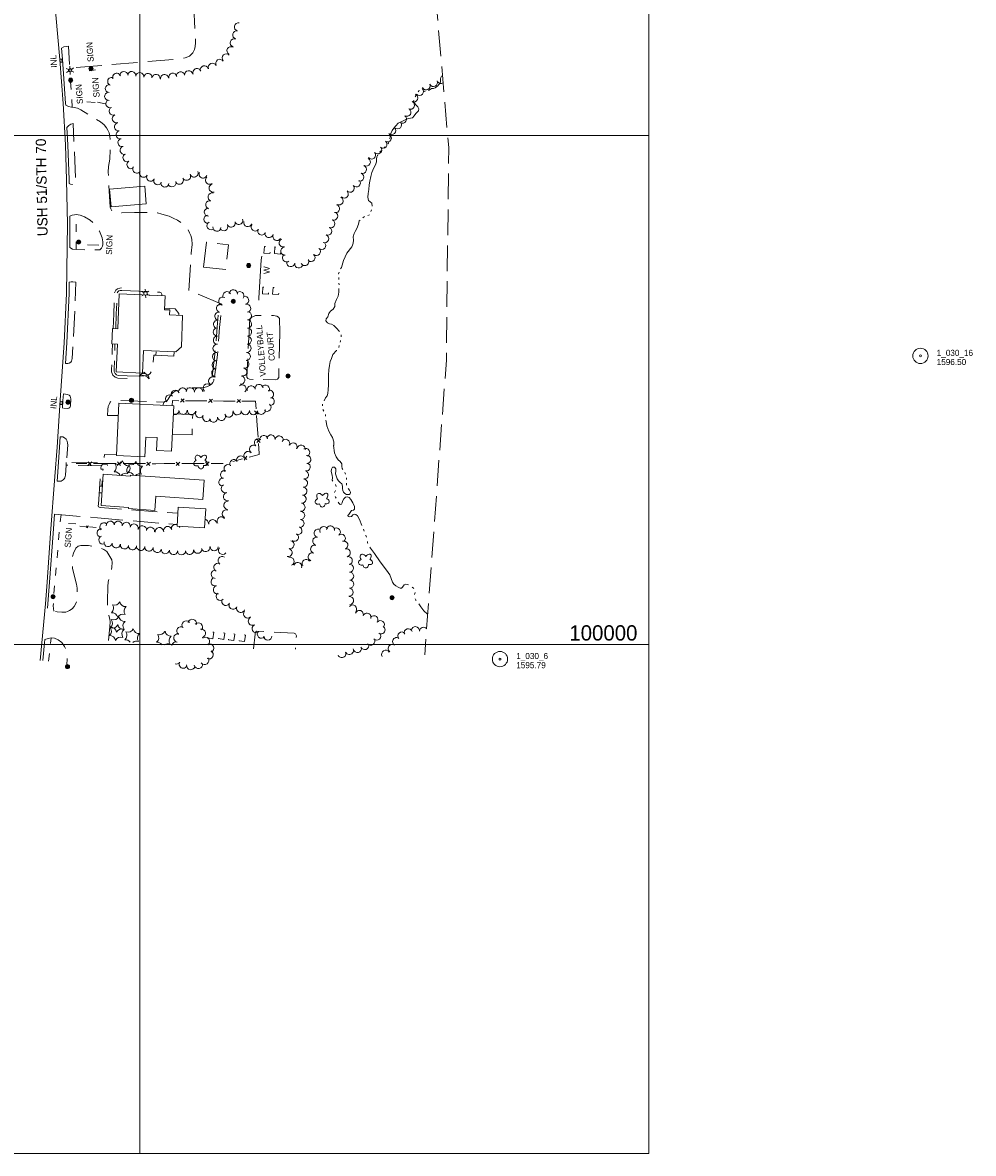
# Model space of a CAD drawing. Header units: feet. Extents: x 386549 to 388819, y 99500 to 101500.
# Tile 6 of 7: x 387885 to 388819, y 99500 to 100611. Entities that reach past the tile are written whole.
import ezdxf
from ezdxf.enums import TextEntityAlignment as Align

# ---------------------------------------------------------------- set-up
doc = ezdxf.new("R2010")
doc.units = ezdxf.units.FT
doc.header["$MEASUREMENT"] = 0
for name, pattern in [('DGN Style 3', [35.23527, 25.16805, -10.06722]), ('DGN Style 5', [17.617635, 7.550415, -10.06722]), ('DGN Style 6', [47.869631, 0.025168, -10.06722, 17.617635, -10.06722, 0.025168, -10.06722])]:
    doc.linetypes.add(name, pattern=pattern)
for name, color, linetype, lineweight in [('E_DWY', 73, 'DGN Style 3', 0), ('E_LAND_Vegetation', 21, 'Continuous', 0), ('E_MAP_GridLines', 251, 'Continuous', 0), ('E_MAP_Limits', 21, 'DGN Style 3', 0), ('E_MAP_PassPoints', 40, 'Continuous', 0), ('E_MISCPROP', 40, 'Continuous', 0), ('E_MISCPROP_HvyDash', 54, 'DGN Style 3', 13), ('E_MISCPROP_HvyLine', 54, 'Continuous', 13), ('E_MISCPROP_Railing', 40, 'Continuous', 0), ('E_MISCPROP_Solid', 54, 'Continuous', 0), ('E_PATH_Sidewalk', 73, 'DGN Style 5', 0), ('E_RDWY', 40, 'Continuous', 13), ('E_RDWY_Name', 221, 'Continuous', 0), ('E_WTR', 251, 'DGN Style 6', 0)]:
    doc.layers.add(name, color=color, linetype=linetype, lineweight=lineweight)
doc.styles.add('Style-IGR_FONT_0', font='IGR_FONT_0.shx')

# ---------------------------------------------------------------- blocks, each defined once
blk = doc.blocks.new('PP')
at = {"layer": 'E_MAP_PassPoints', "color": 40, "linetype": 'Continuous', "lineweight": 0}
for radius in [7.5, 0.96]:
    blk.add_circle((0, 0), radius, dxfattribs=at)
blk = doc.blocks.new('INLT')
at = {"layer": 'E_MISCPROP_Railing', "color": 40, "linetype": 'Continuous', "lineweight": 0, "flags": 128}
blk.add_lwpolyline([(3, -2), (3, 0), (0, 0), (0, -2), (3, -2)], dxfattribs=at)
blk = doc.blocks.new('INL')
at = {"layer": 'E_MISCPROP_Railing', "color": 40, "linetype": 'Continuous', "lineweight": 0, "style": 'Style-IGR_FONT_0'}
blk.add_text('INL', height=6, rotation=0, dxfattribs=at).set_placement((-5.8, -2.7))
blk = doc.blocks.new('INL_1')
at = {"layer": 'E_MISCPROP_Railing', "color": 40, "linetype": 'Continuous', "lineweight": 0, "style": 'Style-IGR_FONT_0'}
blk.add_text('INL', height=6, rotation=360, dxfattribs=at).set_placement((-5.8, -2.7))
blk = doc.blocks.new('LTP')
at = {"layer": 'E_MISCPROP', "color": 20, "linetype": 'Continuous', "lineweight": 0}
for p, q in [((-1.6, 0.1), (-4.2, 0.2)), ((-0.8, 1.5), (-2, 3.8)), ((0.9, 1.4), (2.2, 3.6)), ((1.7, 0), (4.2, -0.1)), ((-0.9, -1.4), (-2.2, -3.6)), ((0.8, -1.4), (2, -3.6))]:
    blk.add_line(p, q, dxfattribs=at)
blk.add_arc((0, 0), 1.64, 0, 360, dxfattribs=at)
blk = doc.blocks.new('POLE')
at = {"layer": 'E_MISCPROP', "color": 20, "linetype": 'Continuous', "lineweight": 0}
for radius in [2.02, 1.51, 1.01, 0.504]:
    blk.add_circle((0, -0.1), radius, dxfattribs=at)
blk = doc.blocks.new('SDSH')
at = {"layer": 'E_MISCPROP_Solid', "color": 241, "linetype": 'Continuous', "lineweight": 0}
blk.add_circle((0, 0), 0.562, dxfattribs=at)
at = {"layer": 'E_MISCPROP_Solid', "color": 241, "linetype": 'Continuous', "lineweight": 0, "extrusion": (0, 0, -1)}
blk.add_arc((11, 2.9), 8.55, 164.3603, 237.3444, dxfattribs=at)
at = {"layer": 'E_MISCPROP_Solid', "color": 241, "linetype": 'Continuous', "lineweight": 0}
blk.add_arc((-5.7, 0.9), 5.22, 262, 56.2984, dxfattribs=at)
blk = doc.blocks.new('WAL_1')
at = {"layer": 'E_MISCPROP_Railing', "color": 40, "linetype": 'Continuous', "lineweight": 0, "style": 'Style-IGR_FONT_0'}
blk.add_text('W', height=6, rotation=0.0001, dxfattribs=at).set_placement((-2.3, 0), align=Align.MIDDLE_LEFT)
blk = doc.blocks.new('POLE_1')
at = {"layer": 'E_MISCPROP', "color": 20, "linetype": 'Continuous', "lineweight": 0}
for radius in [2.02, 1.51, 1.01, 0.504]:
    blk.add_circle((0, -0.1), radius, dxfattribs=at)
blk = doc.blocks.new('SIGN')
at = {"layer": 'E_MISCPROP', "color": 20, "linetype": 'Continuous', "lineweight": 0, "style": 'Style-IGR_FONT_0'}
blk.add_text('SIGN', height=6, rotation=360, dxfattribs=at).set_placement((0, 0), align=Align.MIDDLE_LEFT)
blk = doc.blocks.new('POLE_2')
at = {"layer": 'E_MISCPROP', "color": 20, "linetype": 'Continuous', "lineweight": 0}
for radius in [2.02, 1.51, 1.01, 0.504]:
    blk.add_circle((0, -0.1), radius, dxfattribs=at)
blk = doc.blocks.new('SIGN_1')
at = {"layer": 'E_MISCPROP', "color": 20, "linetype": 'Continuous', "lineweight": 0, "style": 'Style-IGR_FONT_0'}
blk.add_text('SIGN', height=6, rotation=0, dxfattribs=at).set_placement((0, 0), align=Align.MIDDLE_LEFT)
blk = doc.blocks.new('SIGN_2')
at = {"layer": 'E_MISCPROP', "color": 20, "linetype": 'Continuous', "lineweight": 0, "style": 'Style-IGR_FONT_0'}
blk.add_text('SIGN', height=6, rotation=0, dxfattribs=at).set_placement((0, 0), align=Align.MIDDLE_LEFT)
blk = doc.blocks.new('PINEL')
at = {"layer": 'E_LAND_Vegetation', "color": 93, "linetype": 'Continuous', "lineweight": 0}
for centre, start, end in [((-8.2, 7.3), 275.2113, 0.9763), ((-10.5, -3.4), 335.2113, 60.9763), ((2.2, 10.7), 215.2113, 300.9763), ((10.3, 3.3), 155.2114, 240.9763), ((-2.3, -10.8), 35.2114, 120.9763), ((8.1, -7.4), 95.2114, 180.9763)]:
    blk.add_arc(centre, 5.72, start, end, dxfattribs=at)
blk = doc.blocks.new('TREE')
at = {"layer": 'E_LAND_Vegetation', "color": 93, "linetype": 'Continuous', "lineweight": 0}
for centre, major_axis, ratio in [((-3.7, -0.1), (3.29, -0.08), 0.832022), ((-1.1, 3.4), (0.91, -3.32), 0.782863), ((2.9, 1.7), (-3.52, -1.95), 0.691916), ((-1.5, -3.7), (1.2, 3.24), 0.716896), ((2.5, -2.6), (-3.34, 3.06), 0.560249)]:
    blk.add_ellipse(centre, major_axis=major_axis, ratio=ratio, start_param=1.570796, end_param=4.712389, dxfattribs=at)

msp = doc.modelspace()

# ---------------------------------------------------------------- linework, layer by layer
at = {"layer": 'E_DWY', "color": 51, "linetype": 'DGN Style 3', "lineweight": 0, "flags": 128}
for points in [[(387922.8, 100585.8), (387925.3, 100587), (387929.7, 100587.7), (387931.1, 100566.1), (388037.7, 100575.1), (388044.4, 100576.2), (388048.8, 100578), (388051.9, 100581.1), (388053.8, 100584.5), (388054.4, 100587.4), (388054.7, 100591.1), (388053, 100626)], [(388080.5, 100334.3), (388048, 100347.7), (388050.3, 100384.2), (388051.2, 100393), (388050.9, 100398), (388050, 100401.6), (388048.6, 100404.3), (388047.2, 100407.5), (388045.6, 100409.6), (388043, 100412.4), (388040.5, 100414.5), (388036.8, 100416.6), (388032.7, 100418.6), (388028.7, 100420.6), (388021.5, 100422.7), (388017.2, 100423.8), (388009.9, 100424.3), (388002.3, 100424.4), (387994.7, 100424.4), (387982.4, 100424), (387977.3, 100423.8), (387974.2, 100424.6), (387972.5, 100425.9), (387971.3, 100427.8), (387970.7, 100429.6), (387968.9, 100463.8), (387969.3, 100469.4), (387970.3, 100476.6), (387970.8, 100486.6), (387971, 100493.5), (387970.5, 100499.3), (387969.7, 100502.6), (387968.6, 100505), (387967.3, 100507.6), (387964.9, 100510.3), (387961.2, 100513.3), (387941.9, 100525), (387938.8, 100526.7), (387935.5, 100527.3), (387932.7, 100527.7), (387929.7, 100528.4), (387927.1, 100529.6)], [(387928.3, 100507.9), (387930.1, 100509.9), (387932.2, 100511.1), (387934.4, 100511.7), (387937.1, 100451.9), (387933.3, 100451.7), (387931.8, 100452.1), (387930.5, 100452.7)], [(387931.1, 100420.6), (387933.4, 100421.5), (387935.7, 100422.1), (387937.3, 100422.2), (387941.2, 100421.6), (387945.7, 100419.9), (387951, 100416.8), (387955.5, 100412.9), (387960.4, 100405.8), (387962.8, 100399.5), (387963.7, 100395.4), (387963.6, 100392.8), (387963.4, 100391.3), (387962.3, 100389.2), (387960.5, 100387.6), (387937.7, 100387.8), (387933.9, 100388.3), (387931.1, 100389.9)], [(387930.6, 100355.7), (387932.6, 100356.2), (387934.2, 100356.2), (387937.2, 100356), (387936, 100328.7), (387933.5, 100280.7), (387932.7, 100278.3), (387932, 100277.3), (387930.5, 100276.4), (387929.2, 100276), (387926.8, 100276)], [(387973.7, 100310.3), (387974.3, 100324.8), (387975, 100345.3), (387976.3, 100347.9), (387978.1, 100349.4), (387980.2, 100350.1), (387981.8, 100350.3)], [(387976.2, 100310.2), (387976.8, 100324.8), (387977.5, 100344.7), (387978.3, 100346.3), (387979.3, 100347.2), (387980.7, 100347.6), (387982.2, 100347.8)], [(387982.2, 100347.8), (388019.7, 100345.9), (388020.9, 100345.4), (388021.6, 100344.1), (388021.7, 100343.4), (388021.7, 100342.5)], [(388070.9, 100263.3), (388073.4, 100282.2), (388074.7, 100295.5), (388075.8, 100311.5), (388077.2, 100325), (388078, 100334.6)], [(388073.4, 100262.9), (388075.9, 100282), (388077.2, 100295.3), (388078.2, 100311.2), (388079.7, 100324.7), (388080.5, 100334.3)], [(388107.3, 100306.6), (388107.7, 100316.1), (388108.3, 100319.1), (388108.7, 100320.2), (388110.1, 100321.5), (388113.5, 100323), (388131.3, 100323.1), (388134.7, 100322.6), (388136.3, 100321.5), (388137, 100320.1), (388137.4, 100306.3)], [(388137.4, 100306.3), (388136.4, 100262.1), (388135.2, 100260.4), (388133.6, 100259.8), (388107.7, 100260.4), (388106, 100261.1), (388105, 100262.6), (388107.3, 100306.6)], [(387987.4, 100261.3), (387978.3, 100261.7), (387975.6, 100262.5), (387973.5, 100264.6), (387972.2, 100267.6), (387972.2, 100270), (387972.8, 100287.3), (387973.1, 100295.3)], [(387987.5, 100263.8), (387978.7, 100264.2), (387977, 100264.7), (387975.6, 100266), (387974.7, 100268.2), (387974.7, 100269.9), (387975.3, 100287.2), (387975.5, 100295.2)], [(387987.5, 100263.8), (388000.4, 100263.5), (388003.9, 100263.7), (388006.5, 100264.2), (388008.2, 100264.6), (388010.1, 100266.1), (388011.9, 100268.7), (388012.7, 100271.3), (388013.7, 100284.2), (388015.6, 100284.2)], [(388051.4, 100251.9), (388057.2, 100251.9), (388063.1, 100252.5), (388066.4, 100253.3), (388068.5, 100254.4), (388070.2, 100255.8), (388071.6, 100257.4), (388072.5, 100259.4), (388073.4, 100262.9)], [(387978.8, 100224.7), (387968.2, 100224.7), (387968.5, 100230.9), (387968.9, 100233.6), (387969.7, 100235.8), (387970.8, 100237.9), (387972, 100238.9), (387973.5, 100239.6), (387975.5, 100239.9), (387978.3, 100239.8), (388022.9, 100238.1), (388024.6, 100238.4), (388025.8, 100238.8), (388026.9, 100239.7), (388027.9, 100241), (388028.9, 100242.6), (388029.9, 100244.4), (388031.2, 100245.9), (388032.8, 100247.4), (388034.7, 100248.7), (388037.5, 100249.8), (388040.8, 100250.7), (388046, 100251.6)], [(388046, 100251.6), (388051.4, 100251.9)], [(387924.8, 100246), (387928.7, 100245.5), (387930.5, 100244.8), (387931.5, 100243.9), (387931.9, 100242.7), (387932.2, 100241.2), (387931.7, 100234.2), (387931.2, 100232.7), (387930.2, 100232), (387929.1, 100231.9), (387923.8, 100232.2)], [(387921.8, 100204), (387924.3, 100203.8), (387926, 100203), (387927.6, 100201.7), (387928.5, 100199.8), (387929, 100197.7), (387929.1, 100196.2), (387927.7, 100178.6), (387961.3, 100178.2), (387962.5, 100178.5), (387963.2, 100179), (387964.1, 100180.1), (387964.6, 100181.9), (387965.1, 100186.6), (387977, 100186.3)], [(387959.3, 100137.6), (387961.8, 100175.3), (387927.6, 100176), (387926.8, 100166.2), (387926.2, 100163.6), (387925.5, 100162.5), (387924.6, 100161.6), (387923.5, 100160.9), (387922.5, 100160.5), (387921.5, 100160.3), (387918.6, 100160.4)], [(387959.3, 100137.6), (387959.1, 100136), (387959.2, 100135.3), (387959.9, 100134.9), (387960.8, 100134.4), (388037.3, 100128.8)], [(387916.2, 100128), (387958.3, 100124.3)], [(387958.3, 100124.3), (388036.6, 100117.7)], [(387969.1, 100003.8), (387970.5, 100017.7), (387970.8, 100022.1), (387970.5, 100024.7), (387969.8, 100027), (387969, 100030.7), (387968.3, 100034.7), (387968.1, 100038.3), (387968, 100042.7), (387968.4, 100056.6), (387968.8, 100061.4), (387969.9, 100065.7), (387970.9, 100069), (387971.9, 100071.9), (387972.5, 100075.9), (387972.6, 100080.3), (387972.3, 100083.2), (387967.4, 100091.3), (387964.4, 100093.3), (387960.6, 100095.1), (387954.6, 100096.3), (387949.4, 100097.1), (387942, 100097.2), (387939.3, 100096.5), (387936.9, 100094.5), (387934.6, 100089.7), (387933.7, 100085.4), (387933.5, 100080.1), (387933.9, 100074.6), (387935.1, 100069.8), (387936.4, 100064.1), (387937.6, 100059.1), (387938.2, 100055.1), (387938.5, 100050.3), (387938.3, 100045.3), (387937.8, 100042.1), (387936.8, 100039.6), (387935.4, 100037.2), (387933.6, 100035.1), (387930.8, 100033.2), (387928.9, 100032.2), (387927.2, 100031.8), (387923.4, 100031.7), (387918.8, 100032), (387915.7, 100032.4), (387912.9, 100033.4), (387909.2, 100035.5)], [(388111.7, 99995.8), (388113.1, 100010.2), (388113.1, 100011.7), (388113.8, 100012.5), (388114.8, 100013), (388151.6, 100010.9), (388152.9, 100010.5), (388153.8, 100008.5), (388152.8, 99995.4)], [(387906.5, 100004.8), (387909.8, 100005.8), (387912.8, 100006.4), (387916.2, 100006.1), (387919.8, 100004.5), (387923.3, 100002), (387926, 99998.1), (387927.4, 99994.7), (387928.2, 99989.9), (387928.6, 99985.6), (387928.2, 99980.1)]]:
    msp.add_lwpolyline(points, dxfattribs=at)
msp.add_lwpolyline([(388062.6, 100370.6), (388065.4, 100395.1), (388086.9, 100392.6), (388084.2, 100368.2)], close=True, dxfattribs=at)
at = {"layer": 'E_LAND_Vegetation', "color": 93, "linetype": 'Continuous', "lineweight": 0}
for centre, radius, start, end in [((388096.8, 100606.6), 4, 77.584, 257.584), ((388095.1, 100598.8), 4, 77.584, 257.584), ((388089.5, 100583.2), 4, 59.4361, 239.4361), ((388092.7, 100591), 4, 72.7904, 252.7904), ((388078.4, 100570.8), 4, 32.0294, 212.0294), ((388084.9, 100576.1), 4, 42.0981, 222.0981), ((387984.4, 100558.8), 4, 5.4611, 185.4611), ((387992, 100558.8), 4, 353.0993, 173.0993), ((388040, 100558.5), 4, 10.0036, 190.0036), ((388047.9, 100559.6), 4, 7.5866, 187.5866), ((388056.1, 100561.7), 4, 24.5894, 204.5894), ((388063.3, 100564.4), 4, 16.2535, 196.2535), ((388071.1, 100567), 4, 23.1118, 203.1118), ((387972.3, 100553), 4, 67.2432, 247.2432), ((387977.2, 100557.1), 4, 21.4088, 201.4088), ((387999.9, 100557.8), 4, 353.6239, 173.6239), ((388007.9, 100556.9), 4, 353.6239, 173.6239), ((388015.8, 100556), 4, 352.8648, 172.8648), ((388024.2, 100555.8), 4, 9.2245, 189.2245), ((388032.2, 100557.1), 4, 10.0036, 190.0036), ((388288.5, 100551.9), 3.97, 204.8722, 24.8722), ((388295.8, 100555.1), 3.97, 203.0173, 301.8898), ((387969.3, 100538.4), 4, 95.4648, 275.4648), ((387970, 100546), 4, 84.7943, 264.7943), ((388269.1, 100536.8), 3.97, 245.7903, 65.7903), ((388274.7, 100543.2), 3.97, 225.4327, 45.4327), ((388281.3, 100548.6), 3.97, 204.8722, 24.8722), ((387970.5, 100531.2), 4, 114.4102, 294.4102), ((388265.8, 100529.6), 3.97, 245.7903, 65.7903), ((387973.8, 100523.9), 4, 114.4102, 294.4102), ((387976.9, 100516.5), 4, 112.6246, 292.6246), ((388258.1, 100516), 3.97, 237.5302, 57.5302), ((388262.4, 100522.7), 3.97, 237.5302, 57.5302), ((387979, 100508.4), 4, 100.659, 280.659), ((388247.4, 100504.8), 3.97, 224.8333, 44.8333), ((388253.1, 100510.4), 3.97, 224.8333, 44.8333), ((387980.6, 100500.7), 4, 102.8383, 282.8383), ((387982.4, 100492.9), 4, 102.8383, 282.8383), ((388243.1, 100497.6), 3.97, 240.9533, 60.9533), ((387984.6, 100485.3), 4, 106.6447, 286.6447), ((388233.7, 100485.8), 3.97, 219.6989, 39.6989), ((388238.8, 100491.4), 3.97, 229.8856, 49.8856), ((387987.3, 100478.2), 4, 119.4998, 299.4998), ((387991.2, 100471.3), 4, 119.4998, 299.4998), ((388222.5, 100473.9), 3.97, 240.7706, 60.7706), ((388227.6, 100480.7), 3.97, 219.6989, 39.6989), ((387996.9, 100467), 4, 145.4543, 325.4543), ((388003.6, 100462.9), 4, 150.8535, 330.8535), ((388053.3, 100463.1), 4, 201.7569, 21.7569), ((388062.1, 100462.1), 4, 156.1736, 336.1736), ((388216, 100459.1), 3.97, 249.9057, 69.9057), ((388218.7, 100466.6), 3.97, 249.9057, 69.9057), ((388010.6, 100459), 4, 150.8535, 330.8535), ((388017.6, 100455.5), 4, 153.5977, 333.5977), ((388024.5, 100453.3), 4, 173.7714, 353.7714), ((388031.5, 100453.5), 4, 198.7058, 18.7058), ((388038.8, 100456), 4, 208.9931, 28.9931), ((388045.8, 100459.9), 4, 208.9931, 28.9931), ((388068.4, 100456), 4, 129.6256, 309.6256), ((388072, 100448.2), 4, 103.0516, 283.0516), ((388212.7, 100453.3), 3.97, 219.9348, 39.9348), ((388070.9, 100439.5), 4, 74.6134, 254.6134), ((388200.8, 100442.4), 3.97, 225.9092, 45.9092), ((388206.6, 100448.2), 3.97, 219.9348, 39.9348), ((388068.6, 100431.8), 4, 72.6311, 252.6311), ((388192.2, 100428.1), 3.97, 257.3247, 77.3247), ((388195.7, 100435.7), 3.97, 242.9248, 62.9248), ((388066.8, 100417.7), 3.97, 93.5525, 273.5525), ((388067.3, 100424.6), 4, 90.8851, 270.885), ((388097.2, 100416.5), 3.97, 199.503, 19.503), ((388190.5, 100420.7), 3.97, 248.149, 68.149), ((388069.8, 100411.2), 3.97, 117.2672, 297.2672), ((388075.7, 100409.8), 3.97, 175.062, 355.062), ((388082.4, 100410.3), 3.97, 206.3153, 26.3153), ((388089.7, 100413.9), 3.97, 199.503, 19.503), ((388106, 100414.4), 3.97, 163.2156, 343.2156), ((388113.3, 100410), 3.97, 142.099, 322.099), ((388119.8, 100406.1), 3.97, 150.7689, 330.7689), ((388184.6, 100405.9), 3.97, 247.1315, 67.1315), ((388187.6, 100413.3), 3.97, 248.149, 68.149), ((388126.8, 100403.5), 3.97, 164.7188, 344.7188), ((388134.6, 100400.7), 3.97, 152.3882, 332.3882), ((388140.7, 100394.4), 3.97, 107.9972, 287.9972), ((388181.5, 100398.6), 3.97, 247.1315, 67.1315), ((388142.4, 100386.3), 3.97, 97.0983, 277.0983), ((388173.4, 100385.9), 3.97, 228.5541, 48.5541), ((388178.6, 100391.9), 3.97, 228.5541, 48.5541), ((388144.1, 100379.7), 3.97, 125.4463, 305.4463), ((388148.2, 100375), 3.97, 170.7201, 350.7201), ((388156, 100373.7), 3.97, 170.7201, 350.7201), ((388162, 100376.1), 3.97, 208.0297, 28.0297), ((388168.1, 100380), 3.97, 228.5541, 48.5541), ((388081.4, 100337.2), 4.01, 59.9265, 239.9265), ((388085.5, 100342.6), 4.01, 27.9043, 207.9043), ((388091.8, 100344.4), 4.01, 354.3516, 174.3516), ((388098.2, 100342.6), 4.01, 321.112, 141.112), ((388102.9, 100338), 4.01, 284.4001, 104.4001), ((388079.2, 100330.1), 4.01, 75.7531, 255.7531), ((388104.9, 100330.2), 4.01, 284.4001, 104.4001), ((388076.3, 100314.5), 4.01, 80.69, 260.69), ((388077.6, 100322.4), 4.01, 80.69, 260.69), ((388105.7, 100322.8), 4.01, 270.5378, 90.5378), ((388105.8, 100314.7), 4.01, 270.5378, 90.5378), ((388076.1, 100306.9), 4.01, 90.3713, 270.3713), ((388105.8, 100306.8), 4.01, 268.5219, 88.5219), ((388076.2, 100298.9), 4.01, 90.3713, 270.3713), ((388105.5, 100298.8), 4.01, 268.5219, 88.5219), ((388075.4, 100282.7), 4.01, 87.405, 267.405), ((388075.8, 100290.8), 4.01, 87.405, 267.405), ((388104.6, 100282.9), 4.01, 265.8156, 85.8156), ((388105.2, 100290.9), 4.01, 265.8156, 85.8156), ((388075, 100274.7), 4.01, 86.8817, 266.8817), ((388103.2, 100275.4), 4.01, 254.8046, 74.8046), ((388071.5, 100258.7), 4.01, 68.4966, 248.4966), ((388074.6, 100266.7), 4.01, 86.8817, 266.8817), ((388099.2, 100259.7), 4.01, 260.1114, 80.1114), ((388101.1, 100267.7), 4.01, 254.6961, 74.6961), ((388041.9, 100248), 4.01, 6.7687, 186.7688), ((388049.5, 100248.2), 4.01, 354.9278, 174.9278), ((388057.7, 100248.1), 4.01, 1.555, 181.555), ((388066.2, 100251.9), 4.01, 48.1749, 228.1748), ((388100.4, 100250.9), 4.01, 312.6965, 132.6965), ((388109.4, 100250.1), 4.01, 12.5867, 192.5867), ((388117.1, 100251.4), 4.01, 7.7842, 187.7842), ((388123.3, 100250.6), 4.01, 325.8023, 145.8023), ((388029.3, 100241.2), 4.01, 44.1184, 224.1184), ((388034.8, 100245.8), 4.01, 21.41, 201.41), ((388127.3, 100245.7), 4.01, 287.6277, 107.6278), ((388128.1, 100238.7), 4.01, 263.453, 83.453), ((388026.8, 100235.2), 4.01, 87.9623, 184.6089), ((388034.4, 100229.7), 4.01, 247.2896, 1.648), ((388042.4, 100229.9), 4.01, 181.648, 1.648), ((388050.7, 100229.6), 4.01, 170.7868, 350.7868), ((388095.6, 100229.4), 4.01, 181.4714, 1.4714), ((388103.6, 100229.6), 4.01, 181.4714, 1.4714), ((388111.7, 100229.6), 4.01, 178.2272, 358.2272), ((388119.2, 100230), 4.01, 192.8517, 12.8517), ((388124.9, 100232.9), 4.01, 229.7411, 49.7411), ((388058.7, 100226.7), 4.01, 150.6881, 330.6881), ((388065.7, 100223), 4.01, 152.7284, 332.7284), ((388072.3, 100222.3), 4.01, 192.3478, 12.3478), ((388080.2, 100224), 4.01, 192.3478, 12.3478), ((388087.4, 100227.2), 4.01, 196.1432, 16.1432), ((388111.7, 100191.8), 3.97, 55.9027, 235.9027), ((388116.4, 100198.1), 3.97, 50.4626, 230.4626), ((388121.6, 100201.3), 3.97, 8.8818, 188.8818), ((388128.9, 100201.9), 3.97, 352.5888, 172.5888), ((388136.8, 100200.9), 3.97, 352.5888, 172.5888), ((388143.3, 100197.6), 3.97, 332.4067, 152.4067), ((388150.4, 100194), 3.97, 333.4613, 153.4613), ((388158.5, 100191.8), 3.97, 350.5849, 170.5849), ((388099, 100181.3), 3.97, 23.2481, 203.2481), ((388106.2, 100185.6), 3.97, 40.4551, 220.4551), ((388162.9, 100188.6), 3.97, 296.9989, 116.9989), ((388163.9, 100181.6), 3.97, 273.2064, 93.2064), ((387971.1, 100173.9), 5.72, 309.634, 35.3989), ((387977.7, 100182.6), 5.72, 249.634, 335.3989), ((387988.6, 100181.2), 5.72, 189.634, 275.3989), ((387992.8, 100171), 5.72, 129.634, 215.3989), ((387984.6, 100173.4), 5.72, 309.634, 35.3989), ((387991.2, 100182.1), 5.72, 249.634, 335.3989), ((388002.1, 100180.7), 5.72, 189.634, 275.3989), ((388006.3, 100170.6), 5.72, 129.634, 215.3989), ((388086.6, 100172.8), 3.97, 45.7706, 225.7706), ((388092.4, 100177.6), 3.97, 34.0778, 214.0778), ((388163.5, 100174.3), 3.97, 257.4023, 77.4023), ((387975.3, 100163.8), 5.72, 22.0711, 95.3989), ((387986.1, 100162.4), 5.72, 69.634, 142.2907), ((387988.8, 100163.3), 5.72, 30.4879, 95.3989), ((387999.6, 100161.9), 5.72, 69.634, 133.0634), ((388081.5, 100159.3), 3.97, 80.6071, 260.6071), ((388083.1, 100166.7), 3.97, 68.3692, 248.3692), ((388160.8, 100158.4), 3.97, 266.2993, 86.2993), ((388161.8, 100166.5), 3.97, 257.4023, 77.4023), ((388083.8, 100153), 3.97, 113.5234, 293.5234), ((388160.2, 100150.5), 3.97, 266.2993, 86.2993), ((388086, 100145.1), 3.97, 105.4731, 285.4731), ((388086.3, 100136.6), 3.97, 85.6273, 265.6273), ((388159.4, 100142.7), 3.97, 263.2919, 83.2919), ((388084.8, 100128.3), 3.97, 67.3933, 247.3933), ((388158, 100126.7), 3.97, 266.649, 86.649), ((388158.4, 100134.8), 3.97, 263.2919, 83.2919), ((387964.7, 100115.5), 4.06, 49.4914, 229.4914), ((387971, 100117), 4.06, 7.8509, 187.8509), ((387978.6, 100117), 4.06, 352.2552, 172.2552), ((387986.6, 100115.9), 4.06, 352.2552, 172.2552), ((387994.3, 100114.3), 4.06, 346.6273, 166.6273), ((388035.1, 100113.9), 4.06, 68.4178, 195.1368), ((388063.3, 100119.1), 3.97, 353.3694, 78.6471), ((388071.6, 100118.6), 3.97, 6.734, 186.734), ((388079.8, 100121.3), 3.97, 35.7212, 215.7212), ((388157.3, 100118.9), 3.97, 264.9386, 84.9386), ((387961.9, 100109.5), 4.06, 83.5764, 263.5764), ((388002.4, 100112.4), 4.06, 351.4286, 171.4286), ((388010.4, 100111.2), 4.06, 351.4286, 171.4286), ((388019, 100110.8), 4.06, 6.2449, 186.2449), ((388027.3, 100111.8), 4.06, 15.1367, 195.1368), ((388035.1, 100113.9), 4.06, 15.1367, 32.7708), ((388043, 100116.1), 4.06, 181.3106, 197.1937), ((388151.8, 100105.2), 3.97, 235.8529, 55.8529), ((388155.3, 100111.8), 3.97, 248.9007, 68.9007), ((388175.2, 100109.3), 3.97, 79.5203, 259.5203), ((388180.7, 100111.8), 3.97, 25.7311, 205.7311), ((388187.3, 100112.4), 3.97, 354.1491, 174.1491), ((388193, 100110.5), 3.97, 308.9513, 128.9513), ((388198, 100104.3), 3.97, 308.9513, 128.9513), ((387963.7, 100102.6), 4.06, 109.241, 289.241), ((387968.8, 100100.1), 4.06, 170.887, 350.887), ((387976.7, 100098.9), 4.06, 172.0452, 352.0452), ((387984.8, 100097.8), 4.06, 172.0452, 352.0452), ((387992.7, 100097), 4.06, 175.677, 355.677), ((388000.8, 100096.4), 4.06, 174.8921, 354.8921), ((388008.9, 100095.6), 4.06, 174.8921, 354.8921), ((388064.6, 100095.1), 4.06, 192.3996, 12.3996), ((388073, 100096), 4.06, 179.5155, 359.5155), ((388147.5, 100097.9), 3.97, 256.0224, 76.0224), ((388171.7, 100093.5), 3.97, 72.4104, 252.4104), ((388173.7, 100101.4), 3.97, 79.5203, 259.5203), ((388200.4, 100097.5), 3.97, 288.7467, 108.7467), ((388017.1, 100094.4), 4.06, 169.9044, 349.9044), ((388025, 100093.1), 4.06, 173.4634, 353.4634), ((388033.1, 100092.2), 4.06, 173.4634, 353.4634), ((388040.9, 100092), 4.06, 180.2025, 0.2025), ((388048.8, 100092.5), 4.06, 187.3312, 7.3312), ((388056.8, 100093.5), 4.06, 187.3312, 7.3312), ((388080.8, 100082.3), 4.06, 56.0964, 236.0964), ((388081.2, 100092.4), 4.06, 140.4616, 320.4616), ((388145.6, 100090.2), 3.97, 256.0224, 76.0224), ((388147.6, 100081.6), 3.97, 289.0336, 109.0336), ((388169.3, 100086), 3.97, 72.4104, 252.4104), ((388202.7, 100090), 3.97, 284.7657, 104.7657), ((388204.7, 100082.3), 3.97, 284.7657, 104.7657), ((388076.7, 100075.6), 4.06, 64.0315, 244.0315), ((388155, 100076.5), 3.97, 339.3708, 159.3708), ((388163.4, 100079.5), 3.97, 33.6648, 213.6648), ((388205.9, 100074.9), 3.97, 271.857, 91.857), ((388074, 100061.4), 4.06, 105.4739, 285.4739), ((388074.1, 100068.9), 4.06, 86.6423, 266.6423), ((388206.1, 100059.2), 3.97, 266.6215, 86.6215), ((388206.1, 100067), 3.97, 271.857, 91.857), ((388076.2, 100053.6), 4.06, 105.4739, 285.4739), ((388205.6, 100051.3), 3.97, 266.6215, 86.6215), ((388079, 100047.3), 4.06, 133.8325, 313.8325), ((388084.5, 100042.3), 4.06, 152.0255, 332.0255), ((388091.6, 100038.6), 4.06, 157.4836, 337.4836), ((388206, 100043.1), 3.97, 274.7361, 94.7361), ((388099.1, 100035.5), 4.06, 157.4836, 337.4836), ((388105.8, 100029.9), 4.06, 135.5216, 315.5216), ((388209, 100034.8), 3.97, 319.2939, 139.2939), ((388215.6, 100029.4), 3.97, 340.542, 160.542), ((388223.1, 100026.7), 3.97, 340.542, 160.542), ((388045.4, 100019), 4.13, 39.6241, 219.6241), ((388051.5, 100020.6), 4.13, 345.8183, 165.8183), ((388057.5, 100017), 4.13, 317.5983, 137.5983), ((388110.5, 100022.8), 4.06, 120.4805, 300.4805), ((388114.3, 100015.5), 4.06, 117.2672, 297.2672), ((388230, 100024.2), 3.97, 322.4373, 142.4373), ((388236.3, 100019.4), 3.97, 322.4373, 142.4373), ((387981.6, 100009), 5.72, 309.634, 35.3989), ((387988.3, 100017.7), 5.72, 249.634, 335.3989), ((387999.1, 100016.3), 5.72, 189.634, 275.3989), ((388003.3, 100006.2), 5.72, 129.634, 215.3989), ((388012.8, 100006.5), 5.72, 309.634, 35.3989), ((388019.4, 100015.2), 5.72, 249.634, 335.3989), ((388030.3, 100013.8), 5.72, 189.634, 275.3989), ((388034.4, 100003.7), 5.72, 129.634, 215.3989), ((388037.4, 100006.3), 4.13, 76.3922, 256.3922), ((388040.3, 100013.3), 4.13, 56.0582, 236.0582), ((388060.3, 100010.9), 4.13, 280.9065, 100.9065), ((388064.4, 100002.9), 4.13, 308.1226, 128.1226), ((388119.4, 100010.1), 4.06, 137.815, 317.815), ((388125.7, 100008.2), 4.06, 180.1073, 0.1073), ((388232.8, 100008.2), 3.97, 221.495, 41.495), ((388236.9, 100014.3), 3.97, 238.5904, 58.5904), ((388252.3, 100002.7), 4, 56.538, 236.538), ((388257.4, 100008.2), 4, 41.4895, 221.4895), ((388263.7, 100011.4), 4, 17.7001, 197.7001), ((388270.6, 100013.5), 4, 355.4068, 175.4068), ((388278.6, 100012.8), 4, 38.7117, 175.4068), ((387985.8, 99998.9), 5.72, 34.0637, 95.3989), ((387996.6, 99997.5), 5.72, 69.634, 129.2073), ((388016.9, 99996.4), 5.72, 34.5433, 95.3989), ((388027.8, 99995), 5.72, 69.634, 128.6635), ((388035.5, 99998.3), 4.13, 76.3922, 171.1124), ((388068.4, 99996.3), 4.13, 291.4112, 111.4112), ((388213.7, 99996), 3.97, 194.2819, 14.2819), ((388220.9, 99998.8), 3.97, 201.2643, 21.2643), ((388226.9, 100003.1), 3.97, 217.0711, 37.0711), ((388247.9, 99996), 4, 56.538, 236.538), ((388063.6, 99984.2), 4.13, 216.4292, 36.4292), ((388068, 99989.9), 4.13, 242.9909, 62.9909), ((388198.4, 99991), 3.97, 202.1359, 22.1359), ((388205.8, 99994), 3.97, 202.1359, 22.1359), ((388241.5, 99990.3), 4, 31.3689, 211.3689), ((388035.8, 99984.8), 4.13, 252.5596, 323.1905), ((388042.6, 99980.7), 4.13, 151.7797, 331.7797), ((388050, 99979.2), 4.13, 171.9647, 351.9647), ((388057.5, 99980.3), 4.13, 190.2242, 10.2242)]:
    msp.add_arc(centre, radius, start, end, dxfattribs=at)
at = {"layer": 'E_MAP_GridLines', "color": 161, "linetype": 'Continuous', "lineweight": 0}
for p, q in [((388000, 99500), (388000, 101500)), ((388500, 99500), (388500, 101500)), ((387000, 100500), (388500, 100500)), ((387000, 100000), (388500, 100000)), ((387000, 99500), (388500, 99500))]:
    msp.add_line(p, q, dxfattribs=at)
at = {"layer": 'E_MAP_Limits', "color": 73, "linetype": 'DGN Style 3', "lineweight": 0, "flags": 128}
msp.add_lwpolyline([(388257.1, 101024.2), (388303.4, 100488.1), (388301.1, 100279.1), (388279.8, 99989.7)], dxfattribs=at)
at = {"layer": 'E_MISCPROP', "color": 20, "linetype": 'Continuous', "lineweight": 0}
for p, q in [((387950.1, 100563.6), (387956.3, 100564.3)), ((387947.8, 100533.1), (387956.2, 100532.5)), ((387958.4, 100532.7), (387965.8, 100530.9)), ((387948.5, 100392.6), (387959.6, 100392.2)), ((387929.7, 100118.7), (387937.1, 100118.6))]:
    msp.add_line(p, q, dxfattribs=at)
at = {"layer": 'E_MISCPROP_HvyDash', "color": 241, "linetype": 'DGN Style 3', "lineweight": 13, "flags": 128}
for points in [[(388024.2, 100330.3), (388034.6, 100329.8), (388038.4, 100325.2), (388038.2, 100323.2)], [(388033.8, 100287.4), (388033.5, 100283.3), (388015.6, 100284.2), (388015.9, 100288.2)], [(388031.9, 100206.6), (388051.2, 100205.9), (388052, 100225.9), (388032.8, 100226.5)]]:
    msp.add_lwpolyline(points, dxfattribs=at)
at = {"layer": 'E_MISCPROP_HvyLine', "color": 241, "linetype": 'Continuous', "lineweight": 13, "flags": 128}
for points in [[(387970.2, 100447.2), (388004.8, 100450.2), (388004.8, 100450.2), (388006.3, 100432.9), (388006.3, 100432.9), (388006.3, 100432.9), (387971.7, 100429.9), (387971.7, 100429.9)], [(387979.6, 100344.3), (387978.2, 100310.1), (387978.2, 100310.1), (387978.2, 100310.1), (387973, 100310.3), (387973, 100310.3), (387972.4, 100295.4), (387972.4, 100295.4), (387977.9, 100295.1), (387976.7, 100267.7), (387976.7, 100267.7), (388002.7, 100266.6), (388002.7, 100266.6), (388003.6, 100288.7), (388003.6, 100288.7), (388003.6, 100288.7), (388035.4, 100287.4), (388035.4, 100287.4), (388040.8, 100292.4), (388042, 100323.1), (388042, 100323.1), (388029.2, 100323.6), (388029.2, 100323.6), (388029.2, 100323.6), (388029.4, 100328.6), (388029.4, 100328.6), (388024.1, 100328.8), (388024.1, 100328.8), (388024.7, 100342.4), (388024.7, 100342.4)], [(387977, 100185.6), (387977, 100185.6), (387979.3, 100236.9), (387979.3, 100236.9), (388033.2, 100234.4), (388031.1, 100189.8), (388031.1, 100189.8), (388031.1, 100189.8), (388016.4, 100190.5), (388017, 100203.1), (388017, 100203.1), (388005.8, 100203.6), (388005.8, 100203.6), (388004.9, 100184.3), (388004.9, 100184.3), (388004.9, 100184.3)], [(388063.3, 100161.2), (387990.9, 100166.4), (387990.9, 100166.4), (387990.9, 100165.2), (387990.9, 100165.2), (387990.9, 100165.2), (387964, 100167.1), (387964, 100167.1), (387961.8, 100136.5), (387988.9, 100134.6), (387988.9, 100134.6), (387988.9, 100134.6), (387988.8, 100133.4), (388014.8, 100131.5), (388014.8, 100131.5), (388015.8, 100145.7), (388015.8, 100145.7), (388061.9, 100142.4), (388061.9, 100142.4), (388061.9, 100142.4)], [(388037.6, 100134.9), (388064.7, 100133.3), (388064.7, 100133.3), (388064.7, 100133.3), (388063.6, 100114.6), (388063.6, 100114.6), (388036.5, 100116.2), (388037.6, 100134.9)]]:
    msp.add_lwpolyline(points, close=True, dxfattribs=at)
at = {"layer": 'E_MISCPROP_Railing', "color": 40, "linetype": 'Continuous', "lineweight": 0}
for p, q in [((388043.6, 100241.1), (388039.9, 100237.9)), ((388043.4, 100237.9), (388040.6, 100241.1)), ((388071.3, 100240.9), (388067.5, 100237.7)), ((388071.1, 100237.7), (388068.3, 100240.9)), ((388098.9, 100240.7), (388095.2, 100237.5)), ((388098.7, 100237.5), (388096, 100240.7)), ((388116.2, 100226.1), (388112.7, 100229.5)), ((388113, 100226), (388115.9, 100229)), ((388118.2, 100198.5), (388114.7, 100201.9)), ((388114.9, 100198.4), (388117.9, 100201.4)), ((388102.4, 100180.9), (388105.2, 100184.9)), ((387948.9, 100175.9), (387952.8, 100179.2)), ((387949.1, 100179.2), (387952, 100175.9)), ((387977.8, 100175.8), (387981.6, 100179.2)), ((387978, 100179.2), (387980.8, 100175.9)), ((388006.6, 100175.7), (388010.5, 100179.1)), ((388006.8, 100179.1), (388009.7, 100175.8)), ((388035.5, 100175.8), (388039.3, 100179.1)), ((388035.7, 100179.1), (388038.6, 100175.9)), ((388064.3, 100175.8), (388068.2, 100179.2)), ((388064.5, 100179.2), (388067.4, 100175.9)), ((388101.8, 100184.1), (388105.2, 100181.7)), ((387947.3, 100114.7), (387949.6, 100116.4)), ((387947.6, 100116.6), (387949, 100114.6))]:
    msp.add_line(p, q, dxfattribs=at)
at = {"layer": 'E_MISCPROP_Railing', "color": 40, "linetype": 'Continuous', "lineweight": 13, "flags": 128}
msp.add_lwpolyline([(388119.8, 100381.3), (388119.1, 100377.7), (388116.9, 100340.1), (388117, 100338.2)], dxfattribs=at)
at = {"layer": 'E_MISCPROP_Railing', "color": 40, "linetype": 'Continuous', "lineweight": 0, "flags": 128}
for points in [[(388038.2, 100239.4), (388032, 100239.5), (388031.8, 100234.4)], [(388054.6, 100239.3), (388044.7, 100239.4)], [(388065.9, 100239.2), (388054.6, 100239.3)], [(388082.3, 100239.1), (388072.4, 100239.2)], [(388093.5, 100239), (388082.3, 100239.1)], [(388109.9, 100238.9), (388100.1, 100239)], [(388114.1, 100231.3), (388113.6, 100238.9), (388109.9, 100238.9)], [(388115.3, 100215), (388114.6, 100224.8)], [(388116.1, 100203.7), (388115.3, 100215)], [(388117.2, 100187.4), (388116.5, 100197.2)], [(388107.2, 100183.9), (388117.3, 100186.5), (388117.2, 100187.4)], [(387937.4, 100177.7), (387947.7, 100177.7)], [(387954.5, 100177.7), (387966.3, 100177.6)], [(387966.3, 100177.6), (387976.6, 100177.6)], [(387983.4, 100177.6), (387995.1, 100177.6)], [(387995.1, 100177.6), (388005.4, 100177.6)], [(388012.2, 100177.5), (388015.5, 100177.5), (388024, 100177.6)], [(388024, 100177.6), (388034.3, 100177.6)], [(388041.1, 100177.6), (388052.8, 100177.6)], [(388052.8, 100177.6), (388063.1, 100177.6)], [(388070, 100177.7), (388081.7, 100177.7)], [(388091.3, 100179.8), (388100.9, 100182.3)], [(387940.9, 100116.2), (387946.7, 100115.8)], [(387950.5, 100115.5), (387957.1, 100115)]]:
    msp.add_lwpolyline(points, dxfattribs=at)
at = {"layer": 'E_PATH_Sidewalk', "color": 51, "linetype": 'DGN Style 5', "lineweight": 0, "flags": 128}
for points in [[(387933.5, 100527.6), (387931.1, 100566.1)], [(387970.3, 100437.1), (387971, 100437.2)], [(387970.6, 100431.5), (387971.5, 100431.5)], [(387937.4, 100387.8), (387937.4, 100402.1), (387937.6, 100422.2)], [(387927.6, 100176), (387927.7, 100178.6)], [(387961.8, 100175.3), (387963.1, 100176.6), (387968.1, 100176.5), (387967.4, 100166.9)], [(387960.5, 100155.6), (387962.6, 100155.3), (387963.8, 100172.3), (387961.6, 100172.3)], [(387960, 100148.9), (387962.6, 100148.8)], [(387915.4, 100032.5), (387914.9, 100037.8), (387915, 100043.3), (387918.9, 100088.9), (387920.8, 100112.2), (387922.5, 100127.5)], [(387910.3, 99983.4), (387912.8, 100006.4)]]:
    msp.add_lwpolyline(points, dxfattribs=at)
for points in [[(388121.9, 100384.4), (388122.4, 100390.9), (388128.3, 100390.4), (388127.8, 100383.9)], [(388132.1, 100383.9), (388132.6, 100390.4), (388138.5, 100389.9), (388138, 100383.4)], [(388120.3, 100344.4), (388120.8, 100350.9), (388126.7, 100350.5), (388126.2, 100344)], [(388130.4, 100344.2), (388130.9, 100350.7), (388136.8, 100350.2), (388136.3, 100343.7)], [(388071.8, 100005.5), (388072.8, 100011.9), (388067.5, 100012.7), (388066.5, 100006.3)], [(388082.4, 100004.9), (388083.4, 100011.2), (388078.1, 100012), (388077.2, 100005.7)], [(388092.2, 100003.8), (388093.2, 100010.2), (388087.9, 100011), (388087, 100004.6)], [(388102.8, 100002.8), (388103.7, 100009.1), (388098.5, 100009.9), (388097.5, 100003.6)]]:
    msp.add_lwpolyline(points, close=True, dxfattribs=at)
at = {"layer": 'E_RDWY', "color": 21, "linetype": 'Continuous', "lineweight": 13, "flags": 128}
for points in [[(387888.4, 100953.8), (387895.6, 100872.3), (387899, 100830.2), (387907, 100739.4), (387911.9, 100681.4), (387915.5, 100640.7), (387921.3, 100574.7), (387924.5, 100531.4), (387926.8, 100490.6), (387928, 100456.4), (387928.8, 100412.8), (387928.6, 100390.9), (387928, 100344.7), (387925.7, 100296.4), (387921.8, 100239.8), (387918.6, 100193.9), (387916.5, 100164.9), (387912.3, 100109.2), (387908.8, 100061.3), (387907.1, 100040), (387903.7, 100001.7), (387902.1, 99984.3)], [(387922.8, 100585.8), (387923.8, 100574.9), (387927, 100531.5), (387927.1, 100529.6)], [(387928.3, 100507.9), (387929.3, 100490.7), (387930.5, 100456.4), (387930.5, 100452.7)], [(387931.1, 100420.6), (387931.3, 100412.9), (387931.1, 100390.8), (387931.1, 100389.9)], [(387930.6, 100355.7), (387930.5, 100344.6), (387928.2, 100296.3), (387926.8, 100276)], [(387924.8, 100246), (387924.3, 100239.7), (387923.8, 100232.2)], [(387921.8, 100204), (387921.1, 100193.7), (387918.9, 100164.7), (387918.6, 100160.4)], [(387916.2, 100128), (387914.8, 100109), (387911.3, 100061.1), (387909.6, 100039.8), (387909.2, 100035.5)], [(387906.5, 100004.8), (387906.2, 100001.5), (387904.6, 99984.1)]]:
    msp.add_lwpolyline(points, dxfattribs=at)
at = {"layer": 'E_WTR', "color": 161, "linetype": 'Continuous', "lineweight": 0, "flags": 128}
for points in [[(388283.7, 100544.1), (388285.1, 100545.1), (388286.4, 100546.1), (388288.5, 100546.2), (388290.1, 100546.6), (388292.7, 100548.6), (388293.8, 100550), (388294.8, 100551.1), (388295.5, 100552.5), (388295.4, 100555.6), (388295.6, 100557), (388296.2, 100558.2), (388297.4, 100558.5)], [(388273.5, 100542.7), (388274.2, 100543.7), (388274.8, 100544)], [(388278.3, 100543.7), (388280, 100543.3), (388280.2, 100543.3)], [(388262, 100515.9), (388262.9, 100516.2), (388264.2, 100516.5), (388265.8, 100516.9), (388267.7, 100517.4), (388269.6, 100519.1), (388271, 100521.4), (388272.4, 100523), (388273.7, 100524.3), (388274, 100526.2), (388273, 100528), (388271.5, 100529.8), (388269.7, 100531.6), (388268.9, 100533.3), (388269.1, 100534.5)], [(388270.6, 100537.9), (388271.6, 100539.5)], [(388245.6, 100496.6), (388245.8, 100498.5), (388246.5, 100501.9), (388248, 100504.8), (388249.5, 100507), (388251.6, 100509.5), (388253.9, 100512.2), (388256.1, 100513.1), (388259.9, 100514.9), (388261.8, 100515.9), (388262, 100515.9)], [(388235.9, 100483.5), (388236.3, 100484.4), (388236.9, 100485)], [(388239.6, 100487.5), (388240.9, 100488.9)], [(388243.5, 100491.6), (388244, 100492), (388244.6, 100493)], [(388226, 100455), (388226.8, 100459.6), (388227.8, 100463.6), (388229.7, 100468), (388231.4, 100471.1), (388232.4, 100473.9), (388232.6, 100476.6), (388232.7, 100479.1), (388233.5, 100480.3), (388233.7, 100480.5)], [(388228.1, 100430.4), (388227.9, 100433.3), (388226.3, 100434.7), (388224.6, 100436.1), (388224, 100439.2), (388224.3, 100443), (388224.8, 100446.9), (388225.3, 100451.4), (388226, 100455)], [(388219.2, 100419.2), (388220.6, 100420.3)], [(388224.1, 100421.2), (388225.7, 100421.9)], [(388227, 100425.1), (388227.4, 100426.9)], [(388208.9, 100392.3), (388209.7, 100394.3), (388209.8, 100397.1), (388209.4, 100400.5), (388210.4, 100403.6), (388211.4, 100405.5), (388213.1, 100408.6), (388214.7, 100412.9), (388215.5, 100416), (388216.5, 100416.8)], [(388197.2, 100369), (388198, 100370.3), (388200.2, 100377.2), (388203.2, 100384.4), (388208.3, 100390.7), (388208.9, 100392.3)], [(388195.3, 100364), (388195.2, 100364), (388195.7, 100365.7)], [(388195.5, 100358.5), (388195.4, 100360.2), (388195.4, 100360.4)], [(388195.7, 100353.1), (388195.6, 100354.9)], [(388186.3, 100325.9), (388187.2, 100327.2), (388189.9, 100329.3), (388191.4, 100331.9), (388191.5, 100334.9), (388193.2, 100338.9), (388194.7, 100342.1), (388195.5, 100346), (388195.6, 100349.5)], [(388196, 100307.3), (388195.8, 100307.6), (388193.4, 100310.3), (388190.5, 100313.3), (388188.4, 100314.5), (388186.3, 100315), (388184.3, 100315.8), (388182.8, 100318), (388183.1, 100319.8), (388184.6, 100321.8), (388185.7, 100325.2), (388186.3, 100325.9)], [(388196.8, 100297), (388197, 100298), (388197.2, 100298.7)], [(388197.8, 100302.3), (388197.6, 100304.1)], [(388185.4, 100264.6), (388185.5, 100269.8), (388186.3, 100273.9), (388187, 100277.9), (388188.2, 100281), (388189.5, 100284.7), (388193.1, 100288.8), (388193.3, 100288.9)], [(388195.4, 100291.7), (388195.9, 100293.5)], [(388180.9, 100239.4), (388182.4, 100242.2), (388183.9, 100244.1), (388184.8, 100246.4), (388185.1, 100250.4), (388185.3, 100254.8), (388185.3, 100260.7), (388185.4, 100264.4), (388185.4, 100264.6)], [(388179.3, 100234.3), (388179.5, 100236.1)], [(388180.6, 100229.1), (388179.9, 100230.6), (388179.8, 100230.8)], [(388182.5, 100224.1), (388182.4, 100224.4), (388182.2, 100225.9)], [(388190.4, 100195.7), (388190.5, 100198.9), (388189.2, 100203.3), (388187.6, 100205.9), (388185.6, 100209.6), (388183.8, 100214.6), (388182.9, 100219.1), (388182.8, 100220.4)], [(388199.3, 100171.9), (388198.7, 100172.8), (388198.4, 100174.9), (388198.3, 100177.3), (388196.7, 100179.6), (388194.7, 100181.2), (388193, 100184.1), (388191.3, 100188.3), (388190.3, 100195.3), (388190.4, 100195.7)], [(388189.7, 100160.5), (388189, 100161.5), (388189.2, 100163.7), (388188.8, 100166.4), (388188, 100170), (388188.2, 100172.2), (388189.4, 100174), (388191.2, 100174), (388192.6, 100172.5), (388192.6, 100170.6), (388192.1, 100167.5), (388193.7, 100162.7), (388195.2, 100160.8)], [(388202, 100167.2), (388202, 100167.3), (388201.3, 100168.8)], [(388203.1, 100161.9), (388203.1, 100162.1), (388202.9, 100163.7)], [(388191.2, 100149.3), (388191.7, 100150.6), (388192.1, 100151.2)], [(388192.9, 100155.2), (388192.1, 100157.1)], [(388195.2, 100160.8), (388196.9, 100159), (388198.3, 100157.7), (388199.1, 100155.4), (388199.2, 100153.2), (388199.4, 100151.3), (388200.1, 100149.6), (388201.3, 100148.2), (388203.1, 100147.3), (388205.5, 100147.2), (388206.6, 100148), (388207, 100149.6), (388205.8, 100151.6), (388204.6, 100153.2)], [(388203, 100156.5), (388203, 100156.5), (388202.9, 100158.3)], [(388192.9, 100143.5), (388192.3, 100144.6), (388191.9, 100145.4)], [(388210, 100132), (388210.9, 100132.7), (388210.9, 100135.4), (388209.3, 100139), (388207.4, 100142.4), (388205.6, 100144.2), (388203.9, 100145), (388202, 100144.6), (388200.4, 100143.1), (388199.2, 100140.8), (388198.8, 100139.1), (388198.1, 100137.7), (388196.7, 100137.4), (388195.4, 100138.7), (388194.9, 100139.8)], [(388217.9, 100116.9), (388217.4, 100118.4), (388216.4, 100121.2), (388215.4, 100123.3), (388213.9, 100126.4), (388212.2, 100127.6), (388210.6, 100128.1), (388209.1, 100127.3), (388207.8, 100125.7), (388206.1, 100125.2), (388204.7, 100125.8), (388204.4, 100126.6), (388205.3, 100127.6), (388206.7, 100129.6), (388207.8, 100131.7), (388209.7, 100131.8), (388210, 100132)], [(388220.5, 100111.1), (388219.7, 100113.1)], [(388222.7, 100105.2), (388222.1, 100107), (388222, 100107.2)], [(388224, 100099), (388223.7, 100099.9), (388223.6, 100101.1)], [(388243.8, 100070.7), (388241.3, 100074.1), (388236.1, 100081), (388230.6, 100089.4), (388226.7, 100094.4), (388225.9, 100095.4)], [(388264, 100058.4), (388263.8, 100058.5), (388261.2, 100059.2), (388259.5, 100058.4), (388258.1, 100056.2), (388257, 100055.1), (388255.6, 100055.1), (388253.8, 100056.3), (388251.6, 100057.6), (388249.6, 100059.1), (388248.3, 100061.3), (388247, 100064.6), (388245.5, 100068.4), (388243.8, 100070.7)], [(388269.1, 100054.8), (388268.8, 100055.3), (388267.5, 100056.2)], [(388269.8, 100048.9), (388270.3, 100050.9)], [(388271.4, 100043), (388271, 100043.4), (388270.3, 100044.8)], [(388282.7, 100029.6), (388282.5, 100029.7), (388279.1, 100033), (388276, 100037), (388274, 100039.7)]]:
    msp.add_lwpolyline(points, dxfattribs=at)

# ---------------------------------------------------------------- block references
at = {"layer": 'E_LAND_Vegetation', "color": 93, "linetype": 'Continuous', "lineweight": 0, "xscale": 1.000002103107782, "yscale": 1.000002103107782, "zscale": 1.000002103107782, "rotation": 94.42266746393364}
for name, p in [('TREE', (388059.5, 100179.4)), ('TREE', (388178.9, 100141.9)), ('TREE', (388221.5, 100082.1)), ('PINEL', (387979.2, 100034.2)), ('PINEL', (387977.1, 100011.7)), ('PINEL', (387978.1, 100019.7))]:
    msp.add_blockref(name, p, dxfattribs=at)
at = {"layer": 'E_MAP_PassPoints', "color": 40, "linetype": 'Continuous', "lineweight": 0}
for p in [(388766.9, 100283.4), (388353.8, 99985.6)]:
    msp.add_blockref('PP', p, dxfattribs=at)
at = {"layer": 'E_MISCPROP', "color": 20, "linetype": 'Continuous', "lineweight": 0}
for name, p, xscale, yscale, zscale, rotation in [('SIGN_2', (387951.7, 100572.2), 1.000002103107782, 1.000002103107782, 1.000002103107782, 94.42266746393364), ('LTP', (387931.4, 100564), 1.000001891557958, 1.000001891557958, 1.000001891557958, 95.05850680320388), ('POLE', (387951.9, 100565.6), 1.000001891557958, 1.000001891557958, 1.000001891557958, 95.05850680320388), ('POLE', (387931.9, 100554.3), 1.000001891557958, 1.000001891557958, 1.000001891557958, 95.05850680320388), ('SIGN_2', (387957.5, 100537.3), 1.000002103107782, 1.000002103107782, 1.000002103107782, 94.42266746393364), ('SIGN_2', (387941.2, 100530.8), 1.000002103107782, 1.000002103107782, 1.000002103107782, 94.42266746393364), ('POLE', (387939.8, 100395.2), 1.000001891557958, 1.000001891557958, 1.000001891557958, 95.05850680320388), ('SIGN_1', (387969.6, 100382.7), 1.000001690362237, 1.000001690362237, 1.000001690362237, 88.14645427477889), ('POLE', (388106.8, 100372.2), 1.000001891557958, 1.000001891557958, 1.000001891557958, 95.05850680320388), ('LTP', (388005.5, 100344.7), 1.000001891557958, 1.000001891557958, 1.000001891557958, 95.05850680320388), ('POLE_1', (388091.6, 100337), 0.9999977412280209, 0.9999977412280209, 0.9999977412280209, 88.91483788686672), ('POLE', (388145.5, 100263.6), 1.000001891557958, 1.000001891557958, 1.000001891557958, 95.05850680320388), ('POLE', (387929.2, 100237.9), 1.000001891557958, 1.000001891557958, 1.000001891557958, 95.05850680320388), ('POLE', (387991.6, 100239.8), 1.000001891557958, 1.000001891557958, 1.000001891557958, 95.05850680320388), ('SIGN', (387928.9, 100095.1), 1.000000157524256, 1.000000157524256, 1.000000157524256, 85.5580563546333), ('POLE', (387914.6, 100046.8), 1.000001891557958, 1.000001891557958, 1.000001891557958, 95.05850680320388), ('POLE', (388247.7, 100045.8), 1.000001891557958, 1.000001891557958, 1.000001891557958, 95.05850680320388), ('POLE_2', (387928.7, 99978.2), 1.000000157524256, 1.000000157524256, 1.000000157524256, 85.5580563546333)]:
    msp.add_blockref(name, p, dxfattribs=dict(at, xscale=xscale, yscale=yscale, zscale=zscale, rotation=rotation))
at = {"layer": 'E_MISCPROP_Railing', "color": 40, "linetype": 'Continuous', "lineweight": 0}
for name, p, xscale, yscale, zscale, rotation in [('INL_1', (387915.5, 100572.3), 1.000001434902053, 1.000001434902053, 1.000001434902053, 94.26721026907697), ('INLT', (387921.5, 100571.8), 1.000001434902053, 1.000001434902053, 1.000001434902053, 94.26721026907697), ('WAL_1', (388124.5, 100366.1), 0.9999977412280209, 0.9999977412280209, 0.9999977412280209, 88.91483788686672), ('INL', (387915.6, 100237.1), 0.9999982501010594, 0.9999982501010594, 0.9999982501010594, 85.94865659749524), ('INLT', (387921.5, 100235.8), 0.9999982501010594, 0.9999982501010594, 0.9999982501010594, 85.94865659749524)]:
    msp.add_blockref(name, p, dxfattribs=dict(at, xscale=xscale, yscale=yscale, zscale=zscale, rotation=rotation))
at = {"layer": 'E_MISCPROP_Solid', "color": 241, "linetype": 'Continuous', "lineweight": 0, "xscale": 1.000001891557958, "yscale": 1.000001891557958, "zscale": 1.000001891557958, "rotation": 95.05850680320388}
msp.add_blockref('SDSH', (388004.3, 100266.8), dxfattribs=at)

# ---------------------------------------------------------------- texts
at = {"layer": 'E_DWY', "color": 51, "linetype": 'DGN Style 3', "lineweight": 0, "style": 'Style-IGR_FONT_0'}
for s, p in [('VOLLEYBALL', (388123.9, 100263.3)), ('COURT', (388132.7, 100278.7))]:
    msp.add_text(s, height=6, rotation=94.4227, dxfattribs=at).set_placement(p)
at = {"layer": 'E_MAP_GridLines', "color": 161, "linetype": 'Continuous', "lineweight": 0, "style": 'Style-IGR_FONT_0'}
msp.add_text('  100000  ', height=15, dxfattribs=at).set_placement((388500, 100003.8), align=Align.RIGHT)
at = {"layer": 'E_MAP_PassPoints', "color": 40, "linetype": 'Continuous', "lineweight": 0, "style": 'Style-IGR_FONT_0'}
for s, p in [('1_030_16', (388782.9, 100283.4)), ('1596.50', (388782.9, 100274.4)), ('1_030_6', (388369.8, 99985.6)), ('1595.79', (388369.8, 99976.6))]:
    msp.add_text(s, height=6, dxfattribs=at).set_placement(p)
at = {"layer": 'E_RDWY_Name', "style": 'Style-IGR_FONT_0', "width": 0.999996}
msp.add_text('USH 51/STH 70', height=10, rotation=91.0689, dxfattribs=at).set_placement((387909.4, 100401.1))

doc.saveas('drawing.dxf')
